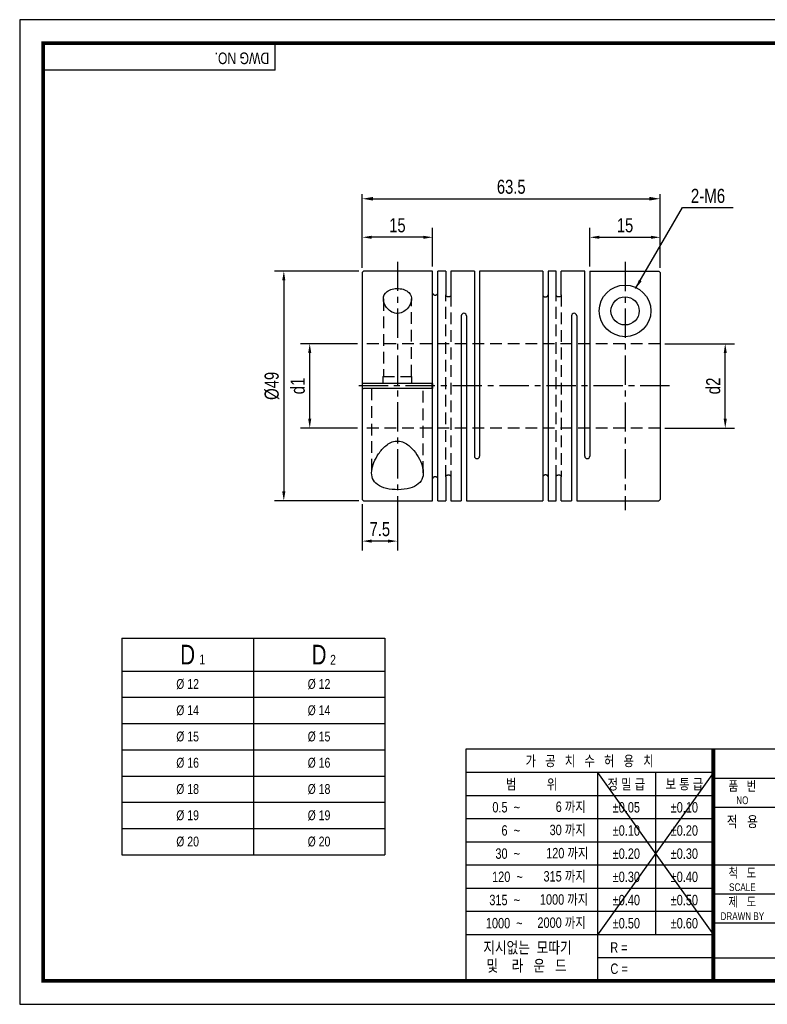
# Model space of a CAD drawing. Header units: millimetres. Extents: x 0 to 297, y 0 to 210.
# Tile 1 of 2: x 0 to 159, y 0 to 210. Entities that reach past the tile are written whole.
import ezdxf
from ezdxf.enums import TextEntityAlignment as Align

# ---------------------------------------------------------------- set-up
doc = ezdxf.new("R2010")
doc.units = ezdxf.units.MM
doc.header["$LTSCALE"] = 5
for name, pattern in [('CENTER', [2, 1.25, -0.25, 0.25, -0.25]), ('CENTER2', [1.125, 0.75, -0.125, 0.125, -0.125]), ('DASHED', [0.75, 0.5, -0.25]), ('HIDDEN', [0.375, 0.25, -0.125]), ('PHANTOM2', [1.25, 0.625, -0.125, 0.125, -0.125, 0.125, -0.125])]:
    doc.linetypes.add(name, pattern=pattern)
doc.layers.get('0').update_dxf_attribs({"linetype": 'CONTINUOUS'})
doc.layers.get('Defpoints').update_dxf_attribs({"linetype": 'CONTINUOUS'})
for name, color, linetype in [('BM', 2, 'CONTINUOUS'), ('C', 1, 'CENTER2'), ('CT', 1, 'CENTER'), ('D', 7, 'CONTINUOUS'), ('H', 3, 'HIDDEN'), ('HD', 4, 'DASHED'), ('P', 4, 'PHANTOM2')]:
    doc.layers.add(name, color=color, linetype=linetype)
doc.styles.get("Standard").update_dxf_attribs({"font": 'Gulim.ttf', "width": 0.8, "height": 3})
doc.dimstyles.new('LIM', dxfattribs={"dimtxt": 2, "dimasz": 2, "dimexe": 2, "dimexo": 1, "dimgap": 1, "dimtad": 1, "dimdec": 3, "dimzin": 9, "dimdsep": 46, "dimtxsty": 'Standard', "dimcen": 3, "dimclrd": 1, "dimclre": 1, "dimadec": 0, "dimazin": 0, "dimtfac": 1, "dimtdec": 3, "dimtmove": 0, "dimatfit": 3, "dimfxl": 0, "dimtolj": 1, "dimtzin": 0, "dimarcsym": 0})
doc.dimstyles.get("Standard").update_dxf_attribs({"dimtxt": 0.18, "dimasz": 0.18, "dimexe": 0.18, "dimexo": 0.0625, "dimgap": 0.09, "dimtad": 0, "dimtih": 1, "dimtoh": 1, "dimdec": 4, "dimzin": 0, "dimdsep": 46, "dimtxsty": 'Standard', "dimcen": 0.09, "dimadec": 0, "dimazin": 0, "dimtfac": 1, "dimtdec": 4, "dimtofl": 0, "dimtmove": 0, "dimatfit": 3, "dimfxl": 0, "dimtolj": 1, "dimtzin": 0, "dimarcsym": 0})

# ---------------------------------------------------------------- blocks, each defined once
blk = doc.blocks.new('*D7')
at = {"color": 1, "lineweight": -2, "ltscale": 25.4}
for p, q in [((121.49, 157.38), (121.49, 165.59)), ((136.49, 157.08), (136.49, 165.59)), ((123.49, 163.59), (134.49, 163.59))]:
    blk.add_line(p, q, dxfattribs=at)
at = {"color": 1, "ltscale": 25.4}
for points in [[(123.49, 163.92), (123.49, 163.26), (121.49, 163.59)], [(134.49, 163.92), (134.49, 163.26), (136.49, 163.59)]]:
    blk.add_solid(points, dxfattribs=at)
at = {"layer": 'Defpoints', "color": 0, "ltscale": 25.4}
for p in [(136.49, 163.59), (121.49, 156.38), (136.49, 156.08)]:
    blk.add_point(p, dxfattribs=at)
at = {"color": 0, "ltscale": 25.4, "insert": (128.99, 166.13), "char_height": 3, "attachment_point": 5}
blk.add_mtext('\\A1;15', dxfattribs=at)
blk = doc.blocks.new('*D9')
at = {"color": 1, "lineweight": -2}
for p, q in [((72.29, 156.39), (54.28, 156.39)), ((56.28, 154.39), (56.28, 109.39)), ((72.29, 107.39), (54.28, 107.39))]:
    blk.add_line(p, q, dxfattribs=at)
at = {"color": 1}
for points in [[(55.94, 154.39), (56.61, 154.39), (56.28, 156.39)], [(55.94, 109.39), (56.61, 109.39), (56.28, 107.39)]]:
    blk.add_solid(points, dxfattribs=at)
at = {"layer": 'Defpoints', "color": 0}
for p in [(73.29, 156.39), (56.28, 107.39), (73.29, 107.39)]:
    blk.add_point(p, dxfattribs=at)
at = {"color": 0, "insert": (53.74, 131.89), "char_height": 3, "attachment_point": 5, "rotation": 90}
blk.add_mtext('\\A1;{\\f??|b0|i0|c0|p49;%%c}49', dxfattribs=at)
blk = doc.blocks.new('*D10')
at = {"color": 1, "lineweight": -2}
for p, q in [((71.99, 140.89), (59.8, 140.89)), ((61.8, 124.88), (61.8, 138.89)), ((71.99, 122.88), (59.8, 122.88))]:
    blk.add_line(p, q, dxfattribs=at)
at = {"color": 1}
for points in [[(61.47, 138.89), (62.13, 138.89), (61.8, 140.89)], [(61.47, 124.88), (62.13, 124.88), (61.8, 122.88)]]:
    blk.add_solid(points, dxfattribs=at)
at = {"layer": 'Defpoints', "color": 0}
for p in [(61.8, 140.89), (72.99, 140.89), (72.99, 122.88)]:
    blk.add_point(p, dxfattribs=at)
at = {"color": 0, "insert": (59.26, 131.89), "char_height": 3, "attachment_point": 5, "rotation": 90}
blk.add_mtext('\\A1;{\\fﾱﾼﾸﾲ|b0|i0|c129|p49;d1}', dxfattribs=at)
blk = doc.blocks.new('*D11')
at = {"color": 1, "lineweight": -2, "ltscale": 25.4}
for p, q in [((72.99, 106.69), (72.99, 96.79)), ((80.49, 106.39), (80.49, 96.79)), ((78.49, 98.79), (74.99, 98.79))]:
    blk.add_line(p, q, dxfattribs=at)
at = {"color": 1, "ltscale": 25.4}
for points in [[(74.99, 99.12), (74.99, 98.46), (72.99, 98.79)], [(78.49, 99.12), (78.49, 98.46), (80.49, 98.79)]]:
    blk.add_solid(points, dxfattribs=at)
at = {"layer": 'Defpoints', "color": 0, "ltscale": 25.4}
for p in [(72.99, 107.69), (80.49, 107.39), (72.99, 98.79)]:
    blk.add_point(p, dxfattribs=at)
at = {"color": 0, "ltscale": 25.4, "insert": (76.74, 101.33), "char_height": 3, "attachment_point": 5}
blk.add_mtext('\\A1;7.5', dxfattribs=at)
blk = doc.blocks.new('*D12')
at = {"color": 1, "lineweight": -2, "ltscale": 25.4}
for p, q in [((72.99, 157.09), (72.99, 165.59)), ((87.99, 157.39), (87.99, 165.59)), ((85.99, 163.59), (74.99, 163.59))]:
    blk.add_line(p, q, dxfattribs=at)
at = {"color": 1, "ltscale": 25.4}
for points in [[(74.99, 163.92), (74.99, 163.26), (72.99, 163.59)], [(85.99, 163.92), (85.99, 163.26), (87.99, 163.59)]]:
    blk.add_solid(points, dxfattribs=at)
at = {"layer": 'Defpoints', "color": 0, "ltscale": 25.4}
for p in [(72.99, 163.59), (72.99, 156.09), (87.99, 156.39)]:
    blk.add_point(p, dxfattribs=at)
at = {"color": 0, "ltscale": 25.4, "insert": (80.49, 166.13), "char_height": 3, "attachment_point": 5}
blk.add_mtext('\\A1;15', dxfattribs=at)
blk = doc.blocks.new('*D13')
at = {"color": 1, "lineweight": -2}
for p, q in [((137.49, 140.89), (152.34, 140.89)), ((150.34, 124.88), (150.34, 138.89)), ((137.49, 122.88), (152.34, 122.88))]:
    blk.add_line(p, q, dxfattribs=at)
at = {"color": 1}
for points in [[(150.01, 138.89), (150.68, 138.89), (150.34, 140.89)], [(150.01, 124.88), (150.68, 124.88), (150.34, 122.88)]]:
    blk.add_solid(points, dxfattribs=at)
at = {"layer": 'Defpoints', "color": 0}
for p in [(136.49, 140.89), (150.34, 140.89), (136.49, 122.88)]:
    blk.add_point(p, dxfattribs=at)
at = {"color": 0, "insert": (147.8, 131.89), "char_height": 3, "attachment_point": 5, "rotation": 90}
blk.add_mtext('\\A1;{\\fﾱﾼﾸﾲ|b0|i0|c129|p49;d2}', dxfattribs=at)
blk = doc.blocks.new('*D14')
at = {"layer": 'D', "color": 1, "lineweight": -2}
for p, q in [((72.99, 157.09), (72.99, 172.81)), ((136.49, 157.08), (136.49, 172.81)), ((75.29, 171.81), (134.19, 171.81))]:
    blk.add_line(p, q, dxfattribs=at)
at = {"layer": 'D', "color": 1}
for points in [[(75.29, 172.2), (75.29, 171.43), (72.99, 171.81)], [(134.19, 172.2), (134.19, 171.43), (136.49, 171.81)]]:
    blk.add_solid(points, dxfattribs=at)
at = {"layer": 'Defpoints', "color": 0}
for p in [(136.49, 171.81), (72.99, 156.09), (136.49, 156.08)]:
    blk.add_point(p, dxfattribs=at)
at = {"layer": 'D', "insert": (104.74, 174.35), "char_height": 3, "attachment_point": 5}
blk.add_mtext('\\A1;63.5', dxfattribs=at)

msp = doc.modelspace()

# ---------------------------------------------------------------- linework, layer by layer
for p, q in [((54.43705, 199.23234), (54.43705, 205)), ((54.43705, 199.23234), (5, 199.23234)), ((21.78547, 78.08239), (77.78547, 78.08239)), ((21.78547, 78.08239), (21.78547, 31.88239)), ((77.78547, 78.08239), (77.78547, 31.88239)), ((95.07575, 54.43705), (95.07575, 5)), ((147.8086, 54.43705), (95.07575, 54.43705)), ((292, 54.43705), (147.8086, 54.43705)), ((147.8086, 54.43705), (147.8086, 5)), ((147.8086, 49.42948), (95.07575, 49.42948)), ((147.8086, 49.42948), (123.09008, 14.82355)), ((123.09008, 49.42948), (147.8086, 14.82355)), ((123.09008, 49.42948), (123.09008, 5)), ((135.44934, 49.42948), (135.44934, 14.82355)), ((147.8086, 48.25742), (292, 48.25742)), ((147.8086, 44.48577), (95.07575, 44.48577)), ((147.8086, 42.07779), (292, 42.07779)), ((147.8086, 39.54207), (95.07575, 39.54207)), ((147.8086, 34.59837), (95.07575, 34.59837)), ((147.8086, 29.65466), (95.07575, 29.65466)), ((147.8086, 29.71852), (292, 29.71852)), ((147.8086, 24.71096), (95.07575, 24.71096)), ((147.8086, 23.53889), (221.96418, 23.53889)), ((147.8086, 19.76725), (95.07575, 19.76725)), ((147.8086, 17.35926), (292, 17.35926)), ((147.8086, 14.82355), (95.07575, 14.82355)), ((147.8086, 9.87984), (123.09008, 9.87984)), ((147.8086, 9.87984), (221.96418, 9.87984))]:
    msp.add_line(p, q)
at = {"color": 4}
for p, q in [((49.78547, 78.08239), (49.78547, 31.88239)), ((21.78547, 71.08239), (77.78547, 71.08239))]:
    msp.add_line(p, q, dxfattribs=at)
at = {"color": 1}
for p, q in [((21.78547, 65.48239), (77.78547, 65.48239)), ((21.78547, 59.88239), (77.78547, 59.88239)), ((21.78547, 54.28239), (77.78547, 54.28239)), ((21.78547, 48.68239), (77.78547, 48.68239)), ((21.78547, 43.08239), (77.78547, 43.08239)), ((21.78547, 37.48239), (77.78547, 37.48239))]:
    msp.add_line(p, q, dxfattribs=at)
at = {"color": 0}
msp.add_line((21.78547, 31.88239), (77.78547, 31.88239), dxfattribs=at)
msp.add_lwpolyline([(297, 210), (0, 210), (0, 0), (297, 0)], close=True)
msp.add_lwpolyline([(292, 205, 0.8, 0.8, 0), (5, 205, 0.8, 0.8, 0), (5, 5, 0.8, 0.8, 0), (292, 5, 0.8, 0.8, 0)], format="xyseb", close=True)
at = {"const_width": 0.82395}
msp.add_lwpolyline([(147.8086, 5), (147.8086, 54.43705)], dxfattribs=at)
at = {"layer": 'BM', "ltscale": 25.4}
for p, q in [((73.29351, 156.39015), (72.99351, 156.09015)), ((72.99351, 156.09015), (72.99351, 132.44015)), ((87.99351, 156.39015), (73.29351, 156.39015)), ((87.99351, 132.44015), (87.99351, 156.39015)), ((89.09351, 107.39015), (89.09351, 156.39015)), ((90.79351, 156.39015), (89.09351, 156.39015)), ((90.79351, 156.39015), (90.79351, 151.30013)), ((96.89351, 156.39015), (91.89351, 156.39015)), ((91.89351, 156.39015), (91.89351, 151.30013)), ((96.89351, 156.39015), (96.89351, 116.94015)), ((97.99351, 156.39015), (97.99351, 116.94015)), ((111.49351, 156.39015), (97.99351, 156.39015)), ((111.49351, 156.39015), (111.49351, 107.39015)), ((112.59351, 156.39015), (112.59351, 107.39015)), ((114.29351, 156.39015), (112.59351, 156.39015)), ((114.29351, 151.30013), (114.29351, 156.39015)), ((120.39351, 156.39015), (115.39351, 156.39015)), ((115.39351, 151.30013), (115.39351, 156.39015)), ((120.39351, 116.94015), (120.39351, 156.39015)), ((121.49351, 156.38398), (136.19351, 156.38398)), ((121.49351, 156.38398), (121.49351, 116.94015)), ((136.19351, 156.38398), (136.49351, 156.0839)), ((136.49351, 156.0839), (136.49351, 107.69015)), ((94.09351, 146.84015), (94.09351, 107.39015)), ((95.19351, 146.84015), (95.19351, 107.39015)), ((117.59351, 146.84015), (117.59351, 107.39015)), ((118.69351, 146.84015), (118.69351, 107.39015)), ((73.29351, 132.44015), (72.99351, 132.44015)), ((72.99351, 132.44015), (72.99351, 131.34015)), ((87.99351, 132.44015), (73.29351, 132.44015)), ((87.90896, 131.34015), (87.90896, 132.44015)), ((87.99351, 132.44015), (87.99351, 131.34015)), ((72.99351, 131.34015), (72.99351, 107.69015)), ((72.99351, 131.34015), (73.29351, 131.34015)), ((87.99351, 131.34015), (73.29351, 131.34015)), ((87.99351, 107.39015), (87.99351, 131.34015)), ((90.79351, 112.48017), (90.79351, 107.39015)), ((91.89351, 112.48017), (91.89351, 107.39015)), ((114.29351, 107.39015), (114.29351, 112.48017)), ((115.39351, 107.39015), (115.39351, 112.48017)), ((72.99351, 107.69015), (73.29351, 107.39015)), ((73.29351, 107.39015), (87.99351, 107.39015)), ((89.09351, 107.39015), (90.79351, 107.39015)), ((91.89351, 107.39015), (94.09351, 107.39015)), ((95.19351, 107.39015), (111.49351, 107.39015)), ((112.59351, 107.39015), (114.29351, 107.39015)), ((115.39351, 107.39015), (117.59351, 107.39015)), ((118.69351, 107.39015), (136.19351, 107.39015)), ((136.19351, 107.39015), (136.49351, 107.69015))]:
    msp.add_line(p, q, dxfattribs=at)
for radius in [5.5, 3]:
    msp.add_circle((128.99351, 147.89015), radius, dxfattribs=at)
for centre, start, end in [((94.64351, 146.84015), 0, 180), ((118.14351, 146.84015), 0, 180), ((97.44351, 116.94015), 180, 0), ((120.94351, 116.94015), 180, 0)]:
    msp.add_arc(centre, 0.55, start, end, dxfattribs=at)
for points, knots in [([(77.49351, 150.44412), (77.49351, 149.83833), (77.7278, 149.19743), (78.39883, 148.32272), (78.68286, 148.04071), (79.38541, 147.58323), (79.81603, 147.40886), (80.73308, 147.32651), (81.20783, 147.4282), (81.99173, 147.7998), (82.31635, 148.05917), (83.1074, 148.90423), (83.40083, 149.54834), (83.55032, 150.76465), (83.39274, 151.36003), (82.69702, 152.05148), (82.3846, 152.25032), (81.62772, 152.53932), (81.18205, 152.62933), (80.25991, 152.67327), (79.79124, 152.62696), (78.95718, 152.41207), (78.59228, 152.24334), (77.7438, 151.6197), (77.49351, 151.04992), (77.49351, 150.44412)], [0, 0, 0, 0, 0.125, 0.125, 0.1875, 0.1875, 0.25, 0.25, 0.3125, 0.3125, 0.375, 0.375, 0.5, 0.5, 0.625, 0.625, 0.6875, 0.6875, 0.75, 0.75, 0.8125, 0.8125, 0.875, 0.875, 1, 1, 1, 1]), ([(87.99351, 151.67518), (87.99351, 151.62035), (88.00909, 151.56426), (88.03994, 151.51174), (88.07083, 151.45916), (88.11837, 151.40827), (88.18089, 151.36643), (88.22124, 151.33943), (88.26888, 151.31557), (88.32136, 151.29772), (88.37416, 151.27976), (88.43367, 151.26749), (88.49372, 151.26327), (88.51024, 151.26211), (88.52689, 151.26152), (88.54351, 151.26152), (88.5959, 151.26152), (88.64903, 151.26756), (88.69816, 151.27868), (88.74713, 151.28977), (88.79347, 151.30609), (88.83452, 151.32573), (88.87874, 151.3469), (88.91791, 151.37233), (88.95085, 151.39991), (88.99044, 151.43305), (89.02193, 151.46997), (89.04489, 151.50805), (89.07249, 151.55384), (89.08842, 151.60237), (89.09247, 151.65036), (89.09316, 151.65863), (89.09351, 151.66691), (89.09351, 151.67518)], [0, 0, 0, 0, 0.144342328, 0.144342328, 0.144342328, 0.289400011, 0.289400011, 0.289400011, 0.382151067, 0.382151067, 0.382151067, 0.475889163, 0.475889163, 0.475889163, 0.501187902, 0.501187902, 0.501187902, 0.582084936, 0.582084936, 0.582084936, 0.662509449, 0.662509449, 0.662509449, 0.749041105, 0.749041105, 0.749041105, 0.853152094, 0.853152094, 0.853152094, 0.978588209, 0.978588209, 0.978588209, 1, 1, 1, 1]), ([(91.89351, 151.30013), (91.89351, 151.24347), (91.87859, 151.18558), (91.84893, 151.13111), (91.82301, 151.08351), (91.7851, 151.03727), (91.73574, 150.99696), (91.69714, 150.96545), (91.65052, 150.93686), (91.59786, 150.91458), (91.55415, 150.89608), (91.50517, 150.88155), (91.45427, 150.87301), (91.41828, 150.86698), (91.38075, 150.86382), (91.34351, 150.86382), (91.2918, 150.86382), (91.23936, 150.87003), (91.19091, 150.88144), (91.14263, 150.8928), (91.09698, 150.90951), (91.05649, 150.92956), (91.00292, 150.9561), (90.95679, 150.98918), (90.91978, 151.02494), (90.87313, 151.07002), (90.83935, 151.12071), (90.81874, 151.17218), (90.80196, 151.21412), (90.79351, 151.25741), (90.79351, 151.30013)], [0, 0, 0, 0, 0.14226594, 0.14226594, 0.14226594, 0.266443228, 0.266443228, 0.266443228, 0.363307, 0.363307, 0.363307, 0.443608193, 0.443608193, 0.443608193, 0.500035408, 0.500035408, 0.500035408, 0.579014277, 0.579014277, 0.579014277, 0.657494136, 0.657494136, 0.657494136, 0.761699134, 0.761699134, 0.761699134, 0.893339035, 0.893339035, 0.893339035, 1, 1, 1, 1]), ([(111.49351, 151.30013), (111.49351, 151.24347), (111.50844, 151.18558), (111.5381, 151.13111), (111.56401, 151.08351), (111.60193, 151.03727), (111.65129, 150.99696), (111.68989, 150.96545), (111.7365, 150.93686), (111.78916, 150.91458), (111.83288, 150.89608), (111.88186, 150.88155), (111.93276, 150.87301), (111.96875, 150.86698), (112.00628, 150.86382), (112.04351, 150.86382), (112.09522, 150.86382), (112.14766, 150.87003), (112.19612, 150.88144), (112.2444, 150.8928), (112.29005, 150.90951), (112.33054, 150.92956), (112.3841, 150.9561), (112.43024, 150.98918), (112.46724, 151.02494), (112.51389, 151.07002), (112.54768, 151.12071), (112.56828, 151.17218), (112.58507, 151.21412), (112.59351, 151.25741), (112.59351, 151.30013)], [0, 0, 0, 0, 0.14226594, 0.14226594, 0.14226594, 0.266443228, 0.266443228, 0.266443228, 0.363307, 0.363307, 0.363307, 0.443608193, 0.443608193, 0.443608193, 0.500035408, 0.500035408, 0.500035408, 0.579014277, 0.579014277, 0.579014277, 0.657494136, 0.657494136, 0.657494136, 0.761699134, 0.761699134, 0.761699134, 0.893339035, 0.893339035, 0.893339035, 1, 1, 1, 1]), ([(115.39351, 151.30013), (115.39351, 151.24347), (115.37859, 151.18558), (115.34893, 151.13111), (115.32301, 151.08351), (115.2851, 151.03727), (115.23574, 150.99696), (115.19714, 150.96545), (115.15052, 150.93686), (115.09786, 150.91458), (115.05415, 150.89608), (115.00517, 150.88155), (114.95427, 150.87301), (114.91828, 150.86698), (114.88075, 150.86382), (114.84351, 150.86382), (114.7918, 150.86382), (114.73936, 150.87003), (114.69091, 150.88144), (114.64263, 150.8928), (114.59698, 150.90951), (114.55649, 150.92956), (114.50292, 150.9561), (114.45679, 150.98918), (114.41978, 151.02494), (114.37313, 151.07002), (114.33935, 151.12071), (114.31874, 151.17218), (114.30196, 151.21412), (114.29351, 151.25741), (114.29351, 151.30013)], [0, 0, 0, 0, 0.14226594, 0.14226594, 0.14226594, 0.266443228, 0.266443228, 0.266443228, 0.363307, 0.363307, 0.363307, 0.443608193, 0.443608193, 0.443608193, 0.500035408, 0.500035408, 0.500035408, 0.579014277, 0.579014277, 0.579014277, 0.657494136, 0.657494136, 0.657494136, 0.761699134, 0.761699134, 0.761699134, 0.893339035, 0.893339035, 0.893339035, 1, 1, 1, 1]), ([(74.99351, 113.33617), (74.99351, 112.76751), (75.10791, 112.24803), (75.64126, 111.30417), (76.06084, 110.89602), (77.20863, 110.25549), (77.93679, 110.02477), (79.55127, 109.75919), (80.44074, 109.72145), (82.16487, 109.84396), (82.97854, 110.00394), (84.33167, 110.50923), (84.87367, 110.85621), (85.63729, 111.70558), (85.85653, 112.19979), (86.03498, 113.27282), (85.99666, 113.84801), (85.72206, 115.05211), (85.49094, 115.664), (84.86115, 116.90077), (84.46097, 117.52725), (83.48309, 118.70154), (82.89625, 119.27406), (81.79297, 119.88464), (81.3877, 120.04025), (80.53223, 120.17298), (80.08555, 120.14372), (78.84032, 119.80306), (78.14963, 119.2864), (77.02375, 118.18505), (76.56257, 117.56902), (75.43973, 115.73209), (74.99351, 114.47351), (74.99351, 113.33617)], [0, 0, 0, 0, 0.0625, 0.0625, 0.125, 0.125, 0.1875, 0.1875, 0.25, 0.25, 0.3125, 0.3125, 0.375, 0.375, 0.4375, 0.4375, 0.5, 0.5, 0.5625, 0.5625, 0.625, 0.625, 0.6875, 0.6875, 0.71875, 0.71875, 0.75, 0.75, 0.8125, 0.8125, 0.875, 0.875, 1, 1, 1, 1]), ([(89.09351, 112.10512), (89.09351, 112.15995), (89.07793, 112.21604), (89.04709, 112.26856), (89.0162, 112.32114), (88.96865, 112.37203), (88.90613, 112.41387), (88.86578, 112.44087), (88.81814, 112.46473), (88.76567, 112.48258), (88.71287, 112.50054), (88.65336, 112.5128), (88.5933, 112.51703), (88.57679, 112.51819), (88.56014, 112.51878), (88.54351, 112.51878), (88.49112, 112.51878), (88.43799, 112.51274), (88.38886, 112.50162), (88.33989, 112.49053), (88.29356, 112.47421), (88.2525, 112.45457), (88.20828, 112.4334), (88.16911, 112.40797), (88.13617, 112.38039), (88.09659, 112.34725), (88.06509, 112.31033), (88.04214, 112.27225), (88.01453, 112.22646), (87.99861, 112.17793), (87.99456, 112.12994), (87.99386, 112.12167), (87.99351, 112.11339), (87.99351, 112.10512)], [0, 0, 0, 0, 0.144342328, 0.144342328, 0.144342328, 0.289400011, 0.289400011, 0.289400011, 0.382151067, 0.382151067, 0.382151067, 0.475889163, 0.475889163, 0.475889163, 0.501187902, 0.501187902, 0.501187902, 0.582084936, 0.582084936, 0.582084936, 0.662509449, 0.662509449, 0.662509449, 0.749041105, 0.749041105, 0.749041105, 0.853152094, 0.853152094, 0.853152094, 0.978588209, 0.978588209, 0.978588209, 1, 1, 1, 1]), ([(90.79351, 112.48017), (90.79351, 112.53683), (90.80844, 112.59472), (90.8381, 112.64919), (90.86401, 112.69679), (90.90193, 112.74303), (90.95129, 112.78333), (90.98989, 112.81485), (91.0365, 112.84343), (91.08916, 112.86572), (91.13288, 112.88422), (91.18186, 112.89875), (91.23276, 112.90728), (91.26875, 112.91332), (91.30628, 112.91648), (91.34351, 112.91648), (91.39522, 112.91648), (91.44766, 112.91027), (91.49612, 112.89886), (91.5444, 112.8875), (91.59005, 112.87079), (91.63054, 112.85074), (91.6841, 112.8242), (91.73024, 112.79112), (91.76724, 112.75536), (91.81389, 112.71028), (91.84768, 112.65959), (91.86828, 112.60812), (91.88507, 112.56618), (91.89351, 112.52289), (91.89351, 112.48017)], [0, 0, 0, 0, 0.14226594, 0.14226594, 0.14226594, 0.266443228, 0.266443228, 0.266443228, 0.363307, 0.363307, 0.363307, 0.443608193, 0.443608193, 0.443608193, 0.500035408, 0.500035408, 0.500035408, 0.579014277, 0.579014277, 0.579014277, 0.657494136, 0.657494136, 0.657494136, 0.761699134, 0.761699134, 0.761699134, 0.893339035, 0.893339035, 0.893339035, 1, 1, 1, 1]), ([(112.59351, 112.48017), (112.59351, 112.53683), (112.57859, 112.59472), (112.54893, 112.64919), (112.52301, 112.69679), (112.4851, 112.74303), (112.43574, 112.78333), (112.39714, 112.81485), (112.35052, 112.84343), (112.29786, 112.86572), (112.25415, 112.88422), (112.20517, 112.89875), (112.15427, 112.90728), (112.11828, 112.91332), (112.08075, 112.91648), (112.04351, 112.91648), (111.9918, 112.91648), (111.93936, 112.91027), (111.89091, 112.89886), (111.84263, 112.8875), (111.79698, 112.87079), (111.75649, 112.85074), (111.70292, 112.8242), (111.65679, 112.79112), (111.61978, 112.75536), (111.57313, 112.71028), (111.53935, 112.65959), (111.51874, 112.60812), (111.50196, 112.56618), (111.49351, 112.52289), (111.49351, 112.48017)], [0, 0, 0, 0, 0.14226594, 0.14226594, 0.14226594, 0.266443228, 0.266443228, 0.266443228, 0.363307, 0.363307, 0.363307, 0.443608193, 0.443608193, 0.443608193, 0.500035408, 0.500035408, 0.500035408, 0.579014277, 0.579014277, 0.579014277, 0.657494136, 0.657494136, 0.657494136, 0.761699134, 0.761699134, 0.761699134, 0.893339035, 0.893339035, 0.893339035, 1, 1, 1, 1]), ([(114.29351, 112.48017), (114.29351, 112.53683), (114.30844, 112.59472), (114.3381, 112.64919), (114.36401, 112.69679), (114.40193, 112.74303), (114.45129, 112.78333), (114.48989, 112.81485), (114.5365, 112.84343), (114.58916, 112.86572), (114.63288, 112.88422), (114.68186, 112.89875), (114.73276, 112.90728), (114.76875, 112.91332), (114.80628, 112.91648), (114.84351, 112.91648), (114.89522, 112.91648), (114.94766, 112.91027), (114.99612, 112.89886), (115.0444, 112.8875), (115.09005, 112.87079), (115.13054, 112.85074), (115.1841, 112.8242), (115.23024, 112.79112), (115.26724, 112.75536), (115.31389, 112.71028), (115.34768, 112.65959), (115.36828, 112.60812), (115.38507, 112.56618), (115.39351, 112.52289), (115.39351, 112.48017)], [0, 0, 0, 0, 0.14226594, 0.14226594, 0.14226594, 0.266443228, 0.266443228, 0.266443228, 0.363307, 0.363307, 0.363307, 0.443608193, 0.443608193, 0.443608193, 0.500035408, 0.500035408, 0.500035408, 0.579014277, 0.579014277, 0.579014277, 0.657494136, 0.657494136, 0.657494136, 0.761699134, 0.761699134, 0.761699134, 0.893339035, 0.893339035, 0.893339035, 1, 1, 1, 1])]:
    msp.add_open_spline(points, degree=3, knots=knots, dxfattribs=at)
at = {"layer": 'C'}
msp.add_line((147.8086, 49.42948), (147.8086, 49.39613), dxfattribs=at)
at = {"layer": 'CT'}
for p, q in [((80.49347, 158.39015), (80.49347, 105.39015)), ((128.99351, 158.38398), (128.99351, 105.39015)), ((138.49351, 131.88702), (70.99351, 131.88702))]:
    msp.add_line(p, q, dxfattribs=at)
at = {"layer": 'H'}
msp.add_line((147.8086, 49.31275), (147.8086, 49.27106), dxfattribs=at)
at = {"layer": 'HD'}
for p, q in [((90.79351, 112.48017), (90.79351, 151.30013)), ((91.89351, 151.30013), (91.89351, 112.48017)), ((114.29351, 112.48017), (114.29351, 151.30013)), ((115.39351, 151.30013), (115.39351, 112.48017)), ((77.49384, 150.43885), (77.49384, 133.8869)), ((83.4931, 133.8869), (83.4931, 150.43443)), ((136.49351, 140.89015), (72.99351, 140.89015)), ((77.39385, 133.8869), (77.39385, 132.43708)), ((77.39385, 133.8869), (83.59309, 133.8869)), ((83.59309, 132.43708), (83.59309, 133.8869)), ((74.99414, 131.33722), (74.99414, 113.33545)), ((85.9928, 113.34242), (85.9928, 131.33722)), ((136.49351, 122.8839), (72.99351, 122.8839))]:
    msp.add_line(p, q, dxfattribs=at)
at = {"layer": 'P'}
msp.add_line((147.8086, 49.22104), (147.8086, 49.16267), dxfattribs=at)

# ---------------------------------------------------------------- texts
at = {"ltscale": 25.4, "insert": (146.66944, 172.40848), "char_height": 3, "attachment_point": 5}
msp.add_mtext('{\\fﾱﾼﾸﾲ|b0|i0|c129|p49;2-M6}', dxfattribs=at)
for s, insert, char_height, width, attachment_point in [('D', (35.78547, 74.58239), 4.2, 28, 5), ('D', (63.78547, 74.58239), 4.2, 28, 5), ('1', (38.28128, 74.60727), 2.1, 6.3, 1), ('2', (66.15167, 74.52681), 2.1, 3.36, 1)]:
    msp.add_mtext(s, dxfattribs=dict(insert=insert, char_height=char_height, width=width, attachment_point=attachment_point))
at = {"ltscale": 25.4, "char_height": 2.1, "width": 28, "attachment_point": 5}
for s, insert in [('%%C{\\f??|b0|i0|c0|p49; \\fﾱﾼﾸﾲ|b0|i0|c129|p49;12}', (35.78547, 68.28239)), ('%%C{\\f??|b0|i0|c0|p49; \\fﾱﾼﾸﾲ|b0|i0|c129|p49;12}', (63.78547, 68.28239)), ('%%C{\\f??|b0|i0|c0|p49; \\f??|b0|i0|c129|p49;14}', (35.78547, 62.68239)), ('%%C{\\f??|b0|i0|c0|p49; \\f??|b0|i0|c129|p49;14}', (63.78547, 62.68239)), ('%%C{\\f??|b0|i0|c0|p49; \\f??|b0|i0|c129|p49;15}', (35.78547, 57.08239)), ('%%C{\\f??|b0|i0|c0|p49; \\f??|b0|i0|c129|p49;15}', (63.78547, 57.08239)), ('%%C{\\f??|b0|i0|c0|p49; \\f??|b0|i0|c129|p49;16}', (35.78547, 51.48239)), ('%%C{\\f??|b0|i0|c0|p49; \\f??|b0|i0|c129|p49;16}', (63.78547, 51.48239)), ('%%C{\\f??|b0|i0|c0|p49; \\f??|b0|i0|c129|p49;18}', (35.78547, 45.88239)), ('%%C{\\f??|b0|i0|c0|p49; \\f??|b0|i0|c129|p49;18}', (63.78547, 45.88239)), ('%%C{\\f??|b0|i0|c0|p49; \\f??|b0|i0|c129|p49;19}', (35.78547, 40.28239)), ('%%C{\\f??|b0|i0|c0|p49; \\f??|b0|i0|c129|p49;19}', (63.78547, 40.28239)), ('%%C{\\f??|b0|i0|c129|p49; 20}', (35.78547, 34.68239)), ('%%C{\\f??|b0|i0|c0|p49; \\f??|b0|i0|c129|p49;20}', (63.78547, 34.68239))]:
    msp.add_mtext(s, dxfattribs=dict(at, insert=insert))
at = {"layer": 'D', "width": 0.8}
msp.add_text('DWG NO.', height=2.471852, rotation=180, dxfattribs=at).set_placement((53.16809, 203.00065))
for s, height, p in [('가   공   치   수   허   용   치', 2.2246672, (121.44218, 51.93326)), ('범          위', 2.2246672, (109.08292, 46.95763)), ('정 밀 급', 2.224667, (129.26971, 46.95763)), ('보 통 급', 2.224667, (141.62897, 46.95763)), ('품   번', 2.059877, (153.98824, 46.60952)), ('NO', 1.647902, (153.98824, 43.5197)), ('%%p0.05', 2.224667, (129.26971, 42.01392)), ('%%p0.10', 2.224667, (141.62897, 42.01392)), ('적   용', 2.307062, (153.98824, 38.98797)), ('%%p0.10', 2.224667, (129.26971, 37.07022)), ('%%p0.20', 2.224667, (141.62897, 37.07022)), ('%%p0.20', 2.224667, (129.26971, 32.12651)), ('%%p0.30', 2.224667, (141.62897, 32.12651)), ('척   도', 2.059877, (153.98824, 28.07062)), ('%%p0.30', 2.224667, (129.26971, 27.18281)), ('%%p0.40', 2.224667, (141.62897, 27.18281)), ('SCALE', 1.647902, (153.98824, 24.98081)), ('%%p0.40', 2.224667, (129.26971, 22.2391)), ('%%p0.50', 2.224667, (141.62897, 22.2391)), ('제   도', 2.059877, (153.98824, 21.89099)), ('%%p0.50', 2.224667, (129.26971, 17.2954)), ('%%p0.60', 2.224667, (141.62897, 17.2954))]:
    msp.add_text(s, height=height, dxfattribs=at).set_placement(p, align=Align.MIDDLE)
msp.add_text('DRAWN BY', height=1.647902, dxfattribs=at).set_placement((153.98824, 17.97719), align=Align.CENTER)
at = {"layer": 'D', "linetype": 'ByBlock', "width": 0.8}
for s, height, p in [('지시없는  모따기', 2.471852, (98.78304, 10.86753)), ('및    라   운   드', 2.4718525, (99.46232, 6.99683))]:
    msp.add_text(s, height=height, dxfattribs=at).set_placement(p)
at = {"layer": 'D', "width": 0.8}
for s, p in [('R = ', (125.83895, 10.9999)), ('C = ', (125.87797, 6.47764))]:
    msp.add_text(s, height=2.224667, dxfattribs=at).set_placement(p)
at = {"layer": 'D', "char_height": 2.224667, "attachment_point": 6}
for s, insert, width in [('0.5  ~', (106.61106, 42.01392), 8.2310624), ('6 까지', (120.61823, 42.01392), 9.8035318), ('6  ~', (106.61106, 37.07022), 8.2310216), ('30 까지', (120.61823, 37.07022), 9.8034906), ('120 까지', (121.17583, 32.12651), 12.6524242), ('30  ~', (106.61106, 32.12651), 8.2310216), ('120  ~', (107.1976, 27.18281), 8.9379913), ('315 까지', (120.61823, 27.18281), 12.0977814), ('315  ~', (106.61106, 22.2391), 9.885083), ('1000 까지', (121.14261, 22.2391), 13.3822846), ('2000 까지', (120.61823, 17.2954), 12.974319), ('1000  ~', (107.17041, 17.2954), 14.528725)]:
    msp.add_mtext(s, dxfattribs=dict(at, insert=insert, width=width))

# ---------------------------------------------------------------- dimensions: what is measured, and where the dimension line sits
at = {"ltscale": 25.4}
for base, p1, p2, picture, middle in [((72.99351, 163.58887), (87.99351, 156.39015), (72.99351, 156.09015), '*D12', (80.49351, 166.13081)), ((136.49351, 163.58887), (121.49351, 156.38398), (136.49351, 156.0839), '*D7', (128.99351, 166.13081)), ((72.99351, 98.78913), (80.49347, 107.39015), (72.99351, 107.69015), '*D11', (76.74349, 101.32708))]:
    dim = msp.add_linear_dim(base=base, p1=p1, p2=p2, dimstyle='LIM', dxfattribs=at)
    dim.commit()
    dim.dimension.update_dxf_attribs({"geometry": picture, "text_midpoint": middle})
for base, p1, p2, text, picture, middle in [((56.27762, 107.39015), (73.29351, 156.39015), (73.29351, 107.39015), '{\\f??|b0|i0|c0|p49;%%c}<>', '*D9', (53.73767, 131.89015)), ((61.80003, 140.89015), (72.99351, 122.8839), (72.99351, 140.89015), '{\\f굴림|b0|i0|c129|p49;d1}', '*D10', (59.25609, 131.88702)), ((150.34274, 140.89015), (136.49351, 122.8839), (136.49351, 140.89015), '{\\f굴림|b0|i0|c129|p49;d2}', '*D13', (147.8008, 131.88702))]:
    dim = msp.add_linear_dim(base=base, p1=p1, p2=p2, angle=90, text=text, dimstyle='LIM', dxfattribs=at)
    dim.commit()
    dim.dimension.update_dxf_attribs({"geometry": picture, "text_midpoint": middle})
at = {"layer": 'D'}
dim = msp.add_linear_dim(base=(136.49351, 171.81351), p1=(72.99351, 156.09015), p2=(136.49351, 156.0839), dimstyle='Standard', override={"dimtxt": 2, "dimasz": 2.3, "dimexe": 1, "dimexo": 1, "dimgap": 1, "dimtad": 1, "dimtih": 0, "dimtoh": 0, "dimzin": 8, "dimcen": 1, "dimclrd": 1, "dimclre": 1, "dimclrt": 256, "dimadec": 4, "dimazin": 2, "dimtfac": 0.5, "dimtix": 1, "dimtofl": 1, "dimtmove": 2, "dimtzin": 8}, dxfattribs=at)
dim.commit()
dim.dimension.update_dxf_attribs({"geometry": '*D14', "text_midpoint": (104.74351, 174.35145)})

# ---------------------------------------------------------------- leaders
at = {"ltscale": 25.4}
msp.add_leader([(131.24449, 152.65272), (141.2105, 169.91435), (152.06513, 169.91435)], dimstyle='LIM', override={"dimgap": 1, "dimtad": 0}, dxfattribs=at)

doc.saveas('drawing.dxf')
